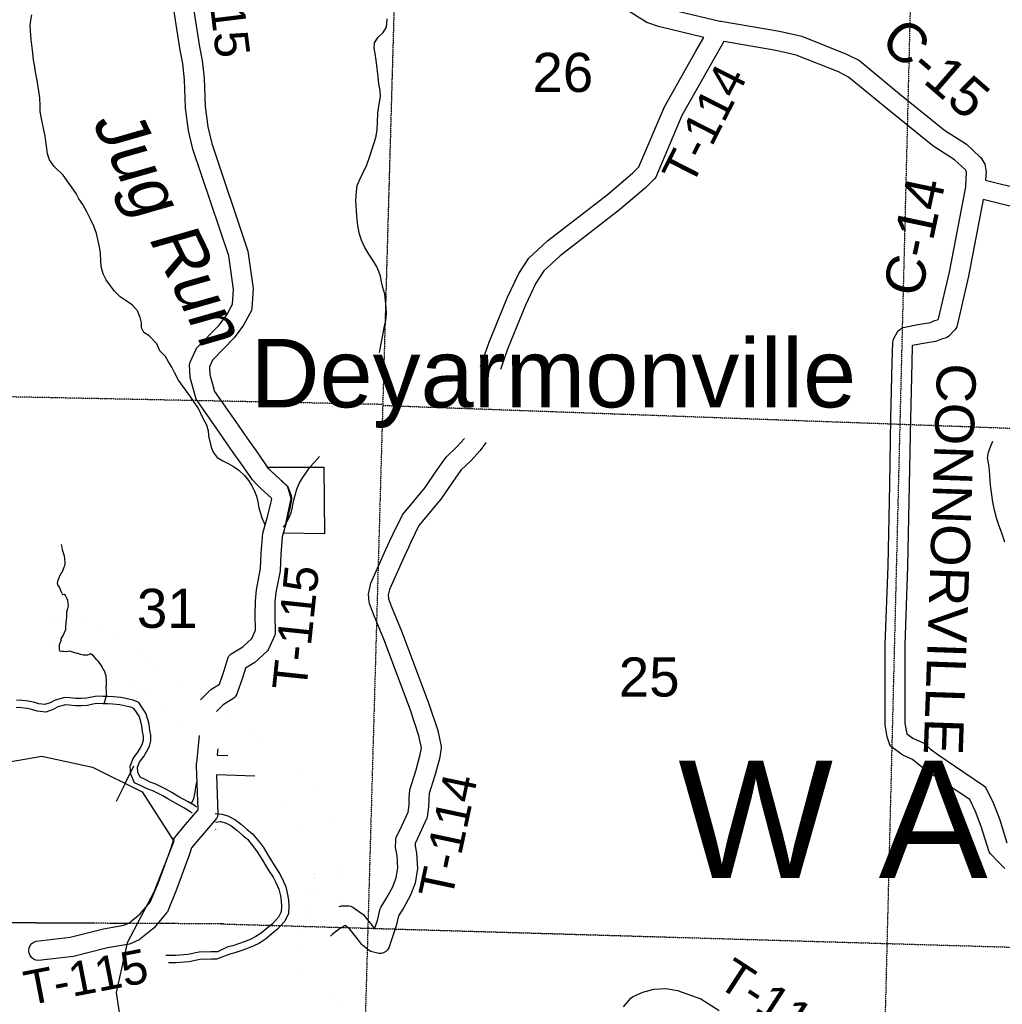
# Model space of a CAD drawing. Header units: feet. Extents: x -155 to 2562643, y -56 to 364810.
# Tile 15 of 121: x 2486799 to 2496848, y 199625 to 209694. Entities that reach past the tile are written whole.
import ezdxf
from ezdxf.enums import TextEntityAlignment as Align

# ---------------------------------------------------------------- set-up
doc = ezdxf.new("R2010")
doc.units = ezdxf.units.FT
doc.header["$MEASUREMENT"] = 0
doc.linetypes.add('HIDDEN2', pattern=[0.1875, 0.125, -0.0625])
doc.linetypes.add('water', pattern=[0])
for name, color, linetype in [('COUNTY-RD', 7, 'Continuous'), ('CR-TEXT', 7, 'Continuous'), ('HTEXT', 3, 'Continuous'), ('INCORPORATED', 3, 'Continuous'), ('MTEXT', 2, 'Continuous'), ('RAILROAD', 6, 'Continuous'), ('SECTION', 8, 'HIDDEN2'), ('SECTION-TEXT', 8, 'Continuous'), ('STATE-RT', 2, 'Continuous'), ('TR-TEXT', 6, 'Continuous'), ('TWP-RD', 6, 'Continuous'), ('WATER-TEXT', 1, 'Continuous'), ('WATERWAY', 14, 'water')]:
    doc.layers.add(name, color=color, linetype=linetype)
doc.styles.add('ARIAL', font='arial.ttf')

msp = doc.modelspace()

# ---------------------------------------------------------------- linework, layer by layer
at = {"layer": 'COUNTY-RD'}
for points in [[(2493795.13, 209512.86), (2493331.23, 209622.67), (2493211.67, 209664.97), (2493112.08, 209724.73), (2492630.07, 210036.8), (2492616.49, 210049.75), (2492561.22, 210126.86), (2492552.86, 210145.78), (2492523.68, 210282.69), (2492522.69, 210296.57), (2492535.11, 210479.41), (2492487.66, 211038.15), (2492486.2, 211041.59), (2492455.37, 211062.12), (2492419.89, 211085.75), (2491754.72, 211566.32), (2490444.06, 212509.29), (2489663.95, 212534.69), (2489114.76, 212559.53), (2489094.59, 212564.74), (2489010.87, 212606.25), (2488967.72, 212634.61)], [(2493387.78, 209814.81), (2493960.8, 209679.18), (2493962.34, 209679.18), (2493970.37, 209677.02), (2494570.94, 209576.38), (2494798.68, 209524.04), (2495254.63, 209341.56), (2495381.04, 209278.26), (2495390.47, 209272.13), (2495798.04, 208936.59), (2496256.44, 208565.37), (2496481.15, 208419.28), (2496619.07, 208292.61), (2496626.83, 208283.56), (2496660.56, 208233.17), (2496667.99, 208215.55), (2496680.58, 208156.05), (2496681.63, 208143.52), (2496677.81, 208053.64), (2497473.3, 207856.41)], [(2496874.67, 201014.81), (2496804.32, 201081.58), (2496726.52, 201164.36), (2496715.11, 201183.87), (2496633.26, 201444.51), (2496573.26, 201596.76), (2496514.34, 201717.87), (2496246.86, 201897.76), (2496084.08, 202008.84), (2495989.65, 202077.94), (2495930.33, 202129.11), (2495830.52, 202172.85), (2495719.17, 202255.39), (2495705.45, 202270.81), (2495695.17, 202288.69), (2495672.18, 202359), (2495650.18, 202482.68), (2495649.8, 203304.45), (2495679.7, 204107.4), (2495696.54, 204942.16), (2495708.19, 205619.05), (2495723.05, 206189.24), (2495727.28, 206394.39), (2495730.18, 206410.22), (2495735.58, 206425.39), (2495780.69, 206507.45), (2495795.04, 206523.83), (2495812.59, 206536.74), (2495832.49, 206545.57), (2495984.23, 206576.42), (2496112.86, 206596.96), (2496156.24, 206615.96), (2496183.75, 206624.06), (2496195.77, 206635.93), (2496307.37, 207112.51), (2496474.25, 207984.77), (2496474.2, 207987.52), (2496474.95, 207990.53), (2496481, 208133.13), (2496478.3, 208145.91), (2496470.59, 208157.43), (2496358.16, 208260.69), (2496138.69, 208403.37), (2495671.54, 208781.67), (2495276.38, 209106.99), (2495172.56, 209158.98), (2494738.76, 209332.6), (2494531.98, 209380.12), (2494000.9, 209469.11)], [(2497375.46, 207674.62), (2496652.81, 207853.78), (2496503.03, 207070.9), (2496381.78, 206553.08), (2496374.17, 206535.91), (2496363.49, 206520.45), (2496300.5, 206458.29), (2496287.06, 206448.8), (2496272.26, 206441.64), (2496224.88, 206427.68), (2496175.55, 206406.08), (2496163.33, 206402.49), (2496019.94, 206379.58), (2495928.4, 206360.97), (2495926.56, 206357.64), (2495922.99, 206184.57), (2495908.15, 205614.73), (2495896.5, 204938.42), (2495879.62, 204101.66), (2495849.8, 203300.77), (2495850.18, 202500.37), (2495866.64, 202407.82), (2495872.16, 202390.94), (2495931.48, 202346.97), (2496031.24, 202303.25), (2496043.9, 202295.27), (2496114.21, 202234.62), (2496199.54, 202172.18), (2496359.04, 202063.34), (2496655.58, 201863.91), (2496668.24, 201851.7), (2496678.57, 201837.48), (2496756.5, 201677.28), (2496821.94, 201511.22), (2496895.68, 201276.41)]]:
    msp.add_lwpolyline(points, dxfattribs=at)
at = {"layer": 'INCORPORATED'}
msp.add_lwpolyline([(2489327.7, 205118.86), (2489908.26, 205118.86), (2489914.97, 204437.63), (2489498.85, 204444.34), (2489576.03, 204796.7), (2489539.12, 204924.22), (2489327.7, 205118.86)], dxfattribs=at)
at = {"layer": 'RAILROAD'}
for q in [(2487967.63, 202064.45), (2487785.04, 201699.69)]:
    msp.add_line((2487876.81, 201883.01), q, dxfattribs=at)
at = {"layer": 'RAILROAD', "const_width": 0.08}
msp.add_lwpolyline([(2486510.18, 202072.34), (2487024.39, 202162.48), (2487542.61, 202050.3), (2488050.82, 201795.9), (2488374.95, 201293.12), (2488170.87, 200772.31), (2487898.75, 200253.5), (2487784.71, 199744.7), (2487862.74, 199219.89), (2488362.94, 198751.15), (2488865.65, 198434.66), (2488910.46, 198432.66)], dxfattribs=at)
at = {"layer": 'RAILROAD'}
for points in [[(2486510.18, 202072.34), (2487024.39, 202162.48), (2487542.61, 202050.3), (2488050.82, 201795.9), (2488374.95, 201293.12), (2488170.87, 200772.31), (2487898.75, 200253.5), (2487784.71, 199744.7), (2487862.74, 199219.89)], [(2486510.18, 202072.34), (2487024.39, 202162.48), (2487542.61, 202050.3), (2488050.82, 201795.9), (2488362.38, 201312.62)]]:
    msp.add_lwpolyline(points, dxfattribs=at)
at = {"layer": 'SECTION'}
for points in [[(2495264.93, 183905.11), (2496472.44, 232463.44)], [(2490965.7, 221724.01), (2490527.79, 206324.81)], [(2490661.14, 211013.82), (2489893.73, 184027.55)], [(2490511.72, 205759.29), (2485278.27, 205865.39)], [(2512429.88, 204951.64), (2490511.35, 205746.28)], [(2487569.01, 200453.43), (2485037.27, 200465.3)], [(2488888.33, 200447.25), (2486306.65, 200459.35)], [(2487895.97, 200451.9), (2487732.2, 200452.67)], [(2488395.19, 200449.56), (2488192.88, 200450.51)], [(2488845.6, 200447.45), (2493464.08, 200311.41)], [(2490359.4, 200402.88), (2511590.05, 199777.53)]]:
    msp.add_lwpolyline(points, dxfattribs=at)
at = {"layer": 'STATE-RT', "color": 2, "linetype": 'Continuous', "const_width": 0.05}
for points in [[(2486277.7, 203165.04), (2486369.99, 203305.73), (2486453.09, 203401.29), (2486563.29, 203484.32), (2486679.58, 203546.47), (2486799.38, 203578.51), (2486926.8, 203591.26), (2487079.49, 203590.89), (2487230.42, 203588.42), (2487352.51, 203576.85), (2487484.33, 203534.81), (2487622.32, 203478.56), (2487760.22, 203404.6), (2487894.3, 203306.12), (2488051.51, 203185.35), (2488253.88, 203035.27), (2488451.34, 202879.88), (2488642.32, 202739.98), (2488646.52, 202736.94)], [(2486790.5, 203265.59), (2486853.42, 203282.41), (2486941.42, 203291.22), (2487076.67, 203290.89), (2487213.78, 203288.66), (2487292.09, 203281.23), (2487381.97, 203252.57), (2487494.44, 203206.72), (2487599.72, 203150.26), (2487714.1, 203066.24), (2487870.77, 202945.89), (2488071.72, 202796.87), (2488269.88, 202640.92), (2488465.82, 202497.38), (2488591.26, 202406.75), (2488636.04, 202373.04)], [(2488809.87, 202617.69), (2488875.66, 202568.16), (2489009.9, 202475.16), (2489163.13, 202370.89), (2489283.98, 202281.39), (2489414, 202173.3), (2489540.02, 202084.39), (2489664.63, 201991.05), (2489751.72, 201916.75), (2489832.94, 201829.24), (2489913.66, 201683.42), (2489980.46, 201519.13), (2490050.36, 201316.57), (2490100.96, 201112.77), (2490114.27, 200975.39), (2490113.36, 200859.18), (2490094.14, 200720.67), (2490067.61, 200625.25)], [(2488825.32, 202238.07), (2488840.08, 202227.84), (2488927.93, 202168.07)], [(2489203.36, 201958.28), (2489231.34, 201935.02), (2489363.58, 201841.71), (2489477.17, 201756.65), (2489543.72, 201699.87), (2489588.18, 201651.96), (2489642.5, 201553.82), (2489699.5, 201413.63), (2489762.42, 201231.33), (2489804.48, 201061.89), (2489814.15, 200962.07), (2489813.52, 200881.06), (2489799.74, 200781.75), (2489761.13, 200642.9), (2489710.84, 200486.63), (2489686.89, 200396.91), (2489672.25, 200305.94), (2489656.29, 200175.15), (2489656.31, 199997.35), (2489671.67, 199848.18), (2489702.1, 199712.84), (2489735.74, 199595.3)], [(2489978.52, 200320.87), (2489969.35, 200263.92), (2489956.29, 200156.93), (2489956.31, 200012.77), (2489968.27, 199896.62), (2489992.9, 199787.08), (2490017.82, 199700.02), (2490075.86, 199574.19)]]:
    msp.add_lwpolyline(points, dxfattribs=at)
at = {"layer": 'TWP-RD'}
for points in [[(2489229.09, 204936.56), (2489179.05, 204986.56), (2489069.64, 205145.66), (2488959.05, 205303.36), (2488846.33, 205466.96), (2488612.16, 205798.84), (2488604.78, 205814.41), (2488543.48, 206035.1), (2488537.06, 206168.64), (2488541.47, 206191.89), (2488598.64, 206318.81), (2488608.52, 206333.3), (2488840.46, 206570.89), (2488918.4, 206676.71), (2488976.55, 206785.9), (2488985.23, 206935.6), (2488937.05, 207279.4), (2488570.05, 208370.84), (2488524.4, 208560.2), (2488494.47, 208791), (2488485.83, 209078.94), (2488465.55, 209245.62), (2488439.75, 209382.04), (2488332.94, 210064.46)], [(2488531.06, 210091.97), (2488636.85, 209416.1), (2488663.29, 209276.32), (2488685.47, 209094.05), (2488694.09, 208806.89), (2488721.36, 208596.6), (2488762.43, 208426.25), (2489132.53, 207325.55), (2489186.05, 206943.76), (2489174.31, 206741.62), (2489168.46, 206720.78), (2489088.08, 206569.83), (2488993.26, 206441.11), (2488770.12, 206212.53), (2488738.55, 206142.44), (2488742.18, 206067.06), (2488790.54, 205892.94), (2489010.39, 205581.36), (2489123.27, 205417.52), (2489233.91, 205259.75), (2489333.42, 205115.05), (2489370.46, 205078.04), (2489403.66, 205044.88), (2489531.81, 204927.38), (2489544.83, 204908.29), (2489576.21, 204827.07), (2489579.59, 204808.61), (2489579.48, 204789.82), (2489563.35, 204707.34), (2489530.34, 204573.75), (2489483.77, 204406.85), (2489468.52, 204226.58), (2489461.19, 204057.88), (2489417.48, 203835.21), (2489409.39, 203739.27), (2489407.58, 203607.49), (2489411.07, 203421.32), (2489406.87, 203400.16), (2489344.22, 203256.39), (2489332.19, 203239.46), (2489202.09, 203119.17), (2489106.89, 203062.83), (2489100.31, 203037.13), (2489073.4, 202953.79), (2489015.87, 202789.34), (2489003.66, 202770.03), (2488987.41, 202753.98), (2488878.06, 202686.63), (2488809.87, 202617.69)], [(2494000.9, 209469.11), (2493887.75, 209273.62), (2493572.09, 208714.05), (2493303.52, 208082.2), (2493292.21, 208065.71), (2493199.3, 207975.59), (2492934.02, 207748.87), (2492326.48, 207279.29), (2492159.85, 207124.32), (2492078.64, 207000.71), (2491971.92, 206774.69), (2491787.78, 206325.24), (2491714.93, 206116.44)], [(2492807.81, 207904.1), (2493064.57, 208123.53), (2493131.27, 208188.23), (2493392.41, 208802.58), (2493714.09, 209372.84), (2493795.13, 209512.86)], [(2491512.59, 206143.63), (2491600.7, 206396.15), (2491788.84, 206855.36), (2491903.78, 207098.79), (2492005.97, 207254.33), (2492196.95, 207431.95), (2492807.81, 207904.1)], [(2490067.61, 200625.25), (2490088.51, 200630.88), (2490163.33, 200633.09), (2490185.31, 200628.78), (2490205.81, 200619.7), (2490310.48, 200541.79), (2490398.58, 200434.15), (2490427.62, 200395.06), (2490456.6, 200483.09), (2490484.06, 200600.45), (2490490.54, 200615.9), (2490554.39, 200716.75), (2490610.74, 200819.45), (2490650.43, 200916.79), (2490665.42, 201021.96), (2490658.27, 201143.39), (2490640.9, 201228.22), (2490644.01, 201309.11), (2490649.05, 201329.24), (2490707.68, 201449.93), (2490772.02, 201589.94), (2490780.77, 201660.59), (2490782.54, 201730.78), (2490789.35, 201819.27), (2490852.33, 202021.39), (2490895.76, 202179.98), (2490908.49, 202248.93), (2490881.59, 202370.29), (2490795.82, 202632.61), (2490521.47, 203359.62), (2490415.89, 203616.1), (2490375.8, 203722.09), (2490372.63, 203736.95), (2490367.67, 203821.78), (2490368.79, 203835.63), (2490390.1, 203931.31), (2490544.23, 204275.51), (2490581.96, 204357.61), (2490618.04, 204436.12), (2490712.31, 204629.84), (2490946.33, 204909.72), (2491058.73, 205076.67), (2491158.85, 205219.13), (2491272.27, 205327.43), (2491347.51, 205409.73)], [(2491567.77, 205367.6), (2491566.84, 205365.89), (2491505.57, 205286.21), (2491415.29, 205187.47), (2491311.19, 205088.06), (2491223.52, 204963.32), (2491106.43, 204789.4), (2490881.44, 204520.33), (2490798.84, 204350.59), (2490774.25, 204297.08), (2490726.37, 204192.89), (2490580.92, 203868.06), (2490568.55, 203812.57), (2490570.96, 203771.45), (2490601.93, 203689.56), (2490707.55, 203433.01), (2490984.52, 202699.03), (2491074.73, 202423.13), (2491110.33, 202262.56), (2491110.68, 202242.46), (2491090.9, 202135.33), (2491044.31, 201965.21), (2490987.03, 201781.37), (2490982.34, 201720.58), (2490980.47, 201645.76)], [(2488646.52, 202736.94), (2488752.75, 202844.34), (2488842.58, 202899.67), (2488883.82, 203017.55), (2488908.09, 203092.71), (2488925.86, 203162.13), (2488934.38, 203179.9), (2488946.2, 203195.66), (2488960.88, 203208.82), (2489081.92, 203280.45), (2489173.4, 203365.03), (2489210.5, 203450.17), (2489207.56, 203606.98), (2489209.51, 203749.06), (2489219.1, 203862.95), (2489262.03, 204081.61), (2489268.88, 204239.35), (2489286.07, 204442.47), (2489336.9, 204624.63), (2489368.01, 204750.54), (2489375.86, 204790.68), (2489370.87, 204803.6), (2489265.34, 204900.36), (2489229.12, 204936.54), (2489229.09, 204936.56)], [(2489203.36, 201958.28), (2488811.89, 201972.01), (2488826.16, 201570.7), (2488820.91, 201546.34), (2488809.85, 201524.03), (2488647.04, 201333.84), (2488556.44, 201224.48), (2488536.02, 201160.54), (2488403.84, 200798.38), (2488308.79, 200571.9), (2488300.84, 200558.91), (2488172.53, 200407), (2488020.92, 200283.27), (2487921.3, 200240.68), (2487697.92, 200202.46), (2487349.94, 200114.22), (2486990.74, 200072.6), (2486964.7, 200076.44), (2486940.52, 200086.9), (2486919.89, 200103.25), (2486904.19, 200124.38), (2486894.49, 200148.86), (2486891.46, 200175.02), (2486895.3, 200201.06), (2486905.76, 200225.24), (2486922.11, 200245.87), (2486943.24, 200261.57), (2486967.72, 200271.27), (2487313.7, 200311.36), (2487656.41, 200398.26), (2487864.34, 200433.84), (2487916.34, 200456.07), (2488031.71, 200550.22), (2488133.25, 200670.44), (2488217.58, 200871.4), (2488346.74, 201225.28), (2488374.74, 201312.93), (2488383.95, 201329.76), (2488494.06, 201462.68), (2488624.46, 201615), (2488608.55, 202062.55), (2488607.74, 202066.06), (2488607.9, 202070.63), (2488607.42, 202074.13), (2488607.96, 202079.22), (2488607.74, 202085.32), (2488608.53, 202088.77), (2488608.66, 202092.37), (2488609.71, 202095.79), (2488624.07, 202231.89), (2488636.04, 202373.04)], [(2488825.32, 202238.07), (2488823.19, 202212.94), (2488818.85, 202171.89), (2488927.93, 202168.07)], [(2490980.47, 201645.76), (2490967.66, 201542.34), (2490963.44, 201527.51), (2490888.51, 201364.46), (2490842.66, 201270.07), (2490841.68, 201244.68), (2490857.09, 201169.46), (2490866.26, 201013.65), (2490844.95, 200864.13), (2490791.6, 200733.31), (2490726.72, 200615.06), (2490673.04, 200530.27), (2490649.32, 200428.92), (2490574.45, 200201.48), (2490561, 200180.36), (2490542.77, 200163.22), (2490520.87, 200151.09), (2490496.66, 200144.74), (2490471.62, 200144.55), (2490390.6, 200164.5), (2490371.18, 200174.05), (2490306.47, 200225.58), (2490297.45, 200234.91), (2490240.84, 200311.11), (2490171.31, 200396.05), (2490125.91, 200429.85), (2490082.7, 200406.46), (2489993.01, 200338.78), (2489978.52, 200320.87)], [(2492973.41, 199599.46), (2493047.96, 199688.89), (2493066.19, 199702.7), (2493104.09, 199719.65), (2493170.19, 199749.21), (2493285.18, 199781.21), (2493407.22, 199787.28), (2493525.16, 199766.66), (2493765.54, 199680.12), (2493952.72, 199563.03)]]:
    msp.add_lwpolyline(points, dxfattribs=at)
at = {"layer": 'WATERWAY'}
for points in [[(2488735.12, 205410.69), (2488730.6, 205487.24), (2488712.09, 205547.56), (2488675.43, 205615.8), (2488626.47, 205718.21), (2488549.25, 205834.52), (2488468.04, 205944.76), (2488421.35, 206006.89), (2488382.6, 206087.21), (2488356.08, 206141.42), (2488321.54, 206193.56), (2488291, 206247.74), (2488232.27, 206305.75), (2488199.6, 206378.06), (2488122.6, 206460.11), (2488068.05, 206493.97), (2488043.58, 206544.16), (2488045.26, 206594.56), (2488030.82, 206648.86), (2488004.23, 206715.16), (2487951.53, 206773.22), (2487898.96, 206813.13), (2487826.22, 206858.94), (2487769.5, 206916.96), (2487728.89, 206973.09), (2487682.21, 207033.2), (2487651.64, 207093.43), (2487631.02, 207169.85), (2487628.62, 207228.28), (2487626.13, 207302.82), (2487613.62, 207369.23), (2487601.14, 207431.61), (2487584.56, 207506.05), (2487555.89, 207582.41), (2487523.22, 207654.72), (2487486.52, 207729.01), (2487443.78, 207803.26), (2487405.15, 207863.43), (2487376.64, 207915.61), (2487319.76, 207997.81), (2487242.61, 208104.05), (2487151.48, 208192.04), (2487102.75, 208260.2), (2487084.23, 208322.53), (2487075.84, 208374.87), (2487065.29, 208449.35), (2487058.92, 208501.7), (2487046.41, 208568.11), (2487027.76, 208650.59), (2487017.37, 208700.89), (2487008.97, 208755.24), (2487006.58, 208813.66), (2487004.03, 208896.27), (2486995.55, 208962.71), (2486985.04, 209031.15), (2486974.6, 209089.51), (2486962.07, 209159.95), (2486953.69, 209210.27), (2486941.14, 209282.72), (2486928.42, 209383.38), (2486922.02, 209437.75), (2486915.63, 209492.11), (2486909.02, 209580.73), (2486906.65, 209635.12), (2486912.35, 209687.56), (2486924.07, 209742.06)], [(2490479.31, 206289.53), (2490481.22, 206303.39), (2490492.71, 206364.01), (2490506.15, 206430.7), (2490515.66, 206487.26), (2490531.07, 206558), (2490542.58, 206616.61), (2490549.96, 206685.26), (2490547.33, 206749.79), (2490538.61, 206820.31), (2490531.94, 206886.82), (2490513.18, 206955.24), (2490500.58, 207011.61), (2490487.95, 207070), (2490471.38, 207120.28), (2490448.75, 207172.53), (2490411.96, 207234.74), (2490371.14, 207296.91), (2490328.27, 207363.09), (2490293.35, 207439.44), (2490272.66, 207499.77), (2490255.76, 207584.34), (2490246.71, 207689.16), (2490237.15, 207846.42), (2490242.32, 207937.24), (2490251.79, 207997.84), (2490277.33, 208060.6), (2490306.88, 208125.42), (2490348.3, 208210.51), (2490377.73, 208287.43), (2490405.07, 208372.4), (2490426.51, 208443.19), (2490444.03, 208503.86), (2490455.46, 208570.53), (2490456.77, 208643.17), (2490461.88, 208740.04), (2490475.11, 208828.92), (2490488.43, 208907.71), (2490483.81, 208970.2), (2490473.11, 209036.67), (2490464.35, 209111.23), (2490453.49, 209195.86), (2490444.63, 209280.51), (2490433.94, 209346.98), (2490423.34, 209403.37), (2490426.84, 209457.86), (2490464.49, 209516.7), (2490516.35, 209561.54), (2490550.01, 209616.31), (2490557.24, 209701.1)], [(2488735.12, 205410.69), (2488757.01, 205321.77), (2488777.63, 205269.51), (2488818.37, 205215.41), (2488874.99, 205183.63), (2488931.57, 205155.9), (2488986.17, 205124.11), (2489040.84, 205086.27), (2489097.67, 205032.31), (2489140.4, 204980.24), (2489173.08, 204928.08), (2489201.75, 204873.87), (2489220.38, 204819.57), (2489232.98, 204763.2), (2489245.63, 204702.8), (2489260.23, 204648.46), (2489274.79, 204598.16), (2489297.41, 204545.91), (2489303.94, 204532.23)], [(2496875.35, 204349.15), (2496844.29, 204441.67), (2496809.2, 204536.17), (2496792.62, 204586.45), (2496769.63, 204677.02), (2496752.75, 204759.58), (2496739.95, 204836.12), (2496729.22, 204906.63), (2496722.53, 204975.15), (2496719.98, 205031.61), (2496715.43, 205086.04), (2496708.86, 205142.46), (2496698.12, 205212.97), (2496705.61, 205271.54), (2496727.23, 205324.18), (2496752.81, 205382.91)], [(2489497.24, 204503.25), (2489508.82, 204521.57), (2489548.38, 204590.51), (2489573.96, 204649.24), (2489587.46, 204709.88), (2489598.94, 204770.5), (2489614.45, 204831.15), (2489633.98, 204891.84), (2489657.55, 204950.55), (2489687.21, 205003.27), (2489730.84, 205068.21), (2489766.55, 205118.95), (2489814.33, 205169.81), (2489863.26, 205226.71)], [(2487662.51, 202697.74), (2487686.75, 202781.85), (2487686.43, 202832.14), (2487684.26, 202856.27), (2487684.17, 202870.35), (2487686.11, 202882.43), (2487687.97, 202906.59), (2487687.83, 202928.72), (2487681.43, 202985.01), (2487677.3, 203001.08), (2487664.99, 203035.21), (2487650.79, 203051.22), (2487642.57, 203077.32), (2487632.41, 203091.34), (2487605.99, 203129.41), (2487587.74, 203147.4), (2487551.2, 203193.46), (2487522.91, 203207.37), (2487508.85, 203201.25), (2487490.77, 203195.1), (2487466.6, 203194.96), (2487446.44, 203196.85), (2487420.24, 203200.72), (2487391.98, 203210.61), (2487371.8, 203216.52), (2487323.35, 203234.33), (2487305.21, 203236.24), (2487293.14, 203234.15), (2487262.95, 203229.95), (2487244.81, 203231.85), (2487228.69, 203233.76), (2487210.54, 203237.68), (2487206.39, 203255.76), (2487204.24, 203277.88), (2487206.16, 203291.97), (2487206.09, 203304.04), (2487221.93, 203346.39), (2487223.84, 203362.49), (2487243.76, 203396.81), (2487257.67, 203427.08), (2487269.55, 203459.34), (2487269.44, 203475.43), (2487275.14, 203529.78), (2487280.85, 203582.13), (2487282.5, 203638.47), (2487288.4, 203660.63), (2487292.35, 203672.73), (2487298.23, 203698.92), (2487291.84, 203753.2), (2487283.67, 203771.26), (2487267.34, 203805.36), (2487253.18, 203815.33), (2487241.11, 203813.25), (2487222.78, 203845.33), (2487218.67, 203857.37), (2487204.35, 203891.49), (2487188.09, 203915.53), (2487185.98, 203929.6), (2487187.9, 203945.71), (2487191.81, 203963.84), (2487197.76, 203977.96), (2487205.68, 204000.14), (2487223.61, 204030.42), (2487231.59, 204042.54), (2487239.55, 204056.67), (2487249.42, 204088.92), (2487255.37, 204103.04), (2487261.34, 204115.15), (2487263.27, 204127.23), (2487263.2, 204139.3), (2487260.91, 204181.53), (2487256.72, 204207.66), (2487238.17, 204273.94), (2487231.97, 204298.05), (2487225.74, 204328.19)], [(2488565.57, 201578.25), (2488543.82, 201594.34), (2488485.6, 201629.52), (2488391.07, 201681.03), (2488315.33, 201725.41), (2488262.67, 201756.17), (2488207, 201784.52), (2488160, 201806.73), (2488102.92, 201828.77), (2488047.95, 201855.82), (2487972.95, 201891.25), (2487933.89, 201978.33), (2487926.91, 202061.51), (2487959.34, 202139.42), (2488006.67, 202202.51), (2488034.91, 202248.97), (2488055.76, 202291.26), (2488065.2, 202328.61), (2488064.93, 202367.86), (2488055.3, 202414.35), (2488048.96, 202473.5), (2488038.3, 202518.25), (2488021.79, 202569.79), (2487993.34, 202612.64), (2487967.13, 202650.68), (2487935.49, 202664.63), (2487884.85, 202674.82), (2487822.92, 202687.59), (2487751.44, 202692.85), (2487698.5, 202696.49), (2487649.76, 202698.18), (2487592.56, 202699.68), (2487548.21, 202692.63), (2487491.14, 202681.78), (2487430.61, 202676.81), (2487369.75, 202678.75), (2487305.83, 202684.58), (2487266.87, 202687.37), (2487189.81, 202666.53), (2487141.73, 202639.31), (2487064.54, 202613.18), (2486979.14, 202623.72), (2486921.4, 202640.45), (2486873.86, 202650.74), (2486817.75, 202656.06), (2486763.05, 202661.41)], [(2488607.89, 201640.24), (2488585.61, 201656.72), (2488522.96, 201694.58), (2488427.98, 201746.33), (2488353.2, 201790.15), (2488298.63, 201822.02), (2488240.05, 201851.86), (2488189.57, 201875.71), (2488133.04, 201897.54), (2488080.53, 201923.38), (2488030.04, 201947.23), (2488007.56, 201997.35), (2488003.18, 202049.57), (2488024.97, 202101.93), (2488068.86, 202160.43), (2488100.72, 202212.84), (2488126.53, 202265.2), (2488140.26, 202319.53), (2488139.88, 202375.8), (2488129.48, 202425.98), (2488123.02, 202486.24), (2488110.6, 202538.41), (2488090.04, 202602.59), (2488055.47, 202654.66), (2488016.83, 202710.73), (2487958.28, 202736.55), (2487899.82, 202748.31), (2487833.29, 202762.03), (2487756.76, 202767.66), (2487702.37, 202771.4), (2487652.04, 202773.15), (2487587.61, 202774.84), (2487535.32, 202766.52), (2487481.04, 202756.2), (2487428.73, 202751.91), (2487374.35, 202753.64), (2487311.92, 202759.34), (2487259.55, 202763.09), (2487161.1, 202736.46), (2487110.96, 202708.07), (2487056.72, 202689.71), (2486994.27, 202697.42), (2486939.79, 202713.21), (2486885.37, 202724.98), (2486824.94, 202730.71), (2486766.52, 202736.43)], [(2488554.03, 201675.81), (2488580.31, 201727.5), (2488591.74, 201794.17), (2488601.31, 201844.68), (2488610.66, 201900.3)], [(2488797.15, 201574.35), (2488866.12, 201567.62), (2488928.77, 201553.13), (2489000.02, 201515.67), (2489067.31, 201462.69), (2489126.8, 201412.2), (2489183.01, 201365.71), (2489249.75, 201282.54), (2489291.23, 201226.71), (2489340.09, 201147.42), (2489411.19, 201029.76), (2489454.9, 200962.27), (2489486.28, 200905.11), (2489521.68, 200826.66), (2489538.45, 200746.54), (2489547.73, 200689.71), (2489552.96, 200629.05), (2489548.2, 200548.43), (2489506.18, 200470.87), (2489434.8, 200393.21), (2489376.95, 200345.03), (2489311.55, 200291.14), (2489250.35, 200251.7), (2489185.81, 200219.72), (2489119.59, 200193.32), (2489059.39, 200171.9), (2488999.82, 200152.1), (2488947.57, 200139.03), (2488812.27, 200087.08)], [(2488802.02, 201486.91), (2488852.04, 201493.9), (2488902.44, 201482.24), (2488959.03, 201452.49), (2489019.83, 201404.62), (2489078.63, 201354.71), (2489129.31, 201312.8), (2489190.38, 201236.69), (2489229.09, 201184.59), (2489276.07, 201108.35), (2489347.6, 200989.97), (2489390.47, 200923.78), (2489419.13, 200871.59), (2489449.95, 200803.28), (2489464.7, 200732.81), (2489473.25, 200680.43), (2489477.77, 200628.03), (2489474.31, 200569.49), (2489444.67, 200514.77), (2489382.97, 200447.65), (2489329.1, 200402.79), (2489267.24, 200351.81), (2489213.27, 200317.03), (2489155.22, 200288.27), (2489093.12, 200263.51), (2489034.99, 200242.82), (2488978.86, 200224.17), (2488928.7, 200211.62), (2488820.87, 200162.28)], [(2488803.54, 201407.93), (2488804.16, 201411.61)], [(2488820.87, 200162.28), (2488754.81, 200160.81), (2488633.98, 200158.07), (2488519.34, 200133.24), (2488394.52, 200124.44), (2488294.55, 200125.56)], [(2488812.27, 200087.08), (2488756.5, 200085.83), (2488642.85, 200083.25), (2488529.97, 200058.8), (2488396.74, 200049.41), (2488320.35, 200050.26)]]:
    msp.add_lwpolyline(points, dxfattribs=at)

# ---------------------------------------------------------------- texts
at = {"layer": 'CR-TEXT', "style": 'ARIAL'}
for s, rotation, p in [('C-15', 319, (2495501.89, 209355.01)), ('C-14', 78, (2496132.41, 206818.64)), ('CONNORVILLE', 268, (2496063.4, 206190.31))]:
    msp.add_text(s, height=400, rotation=rotation, dxfattribs=at).set_placement(p, align=Align.BOTTOM_LEFT)
at = {"layer": 'HTEXT', "style": 'ARIAL'}
msp.add_text('W A R R E N', height=1200, dxfattribs=at).set_placement((2498423.64, 201514.82), align=Align.MIDDLE_CENTER)
at = {"layer": 'MTEXT', "style": 'ARIAL'}
msp.add_text('Deyarmonville', height=700, dxfattribs=at).set_placement((2489159.34, 205519.71), align=Align.BOTTOM_LEFT)
at = {"layer": 'SECTION-TEXT', "style": 'ARIAL'}
for s, p in [('26', (2492353.68, 208834.7)), ('31', (2488308.62, 203354.03)), ('25', (2493236.67, 202652.25))]:
    msp.add_text(s, height=400, dxfattribs=at).set_placement(p, align=Align.BOTTOM_CENTER)
at = {"layer": 'TR-TEXT', "style": 'ARIAL'}
for s, rotation, p in [('T-115', 277, (2488552.32, 210543.06)), ('T-114', 63, (2493760.37, 207926.31)), ('T-115', 84, (2489832.86, 202812.85)), ('T-114', 78, (2491319.65, 200664.39)), ('T-115', 11, (2486902.35, 199508.49)), ('T-111', 327, (2493855.7, 199732.69))]:
    msp.add_text(s, height=350, rotation=rotation, dxfattribs=at).set_placement(p, align=Align.BOTTOM_LEFT)
at = {"layer": 'WATER-TEXT', "style": 'ARIAL', "oblique": 10}
msp.add_text('Jug Run', height=500, rotation=296, dxfattribs=at).set_placement((2487965.94, 207422.31), align=Align.BOTTOM_CENTER)

doc.saveas('drawing.dxf')
